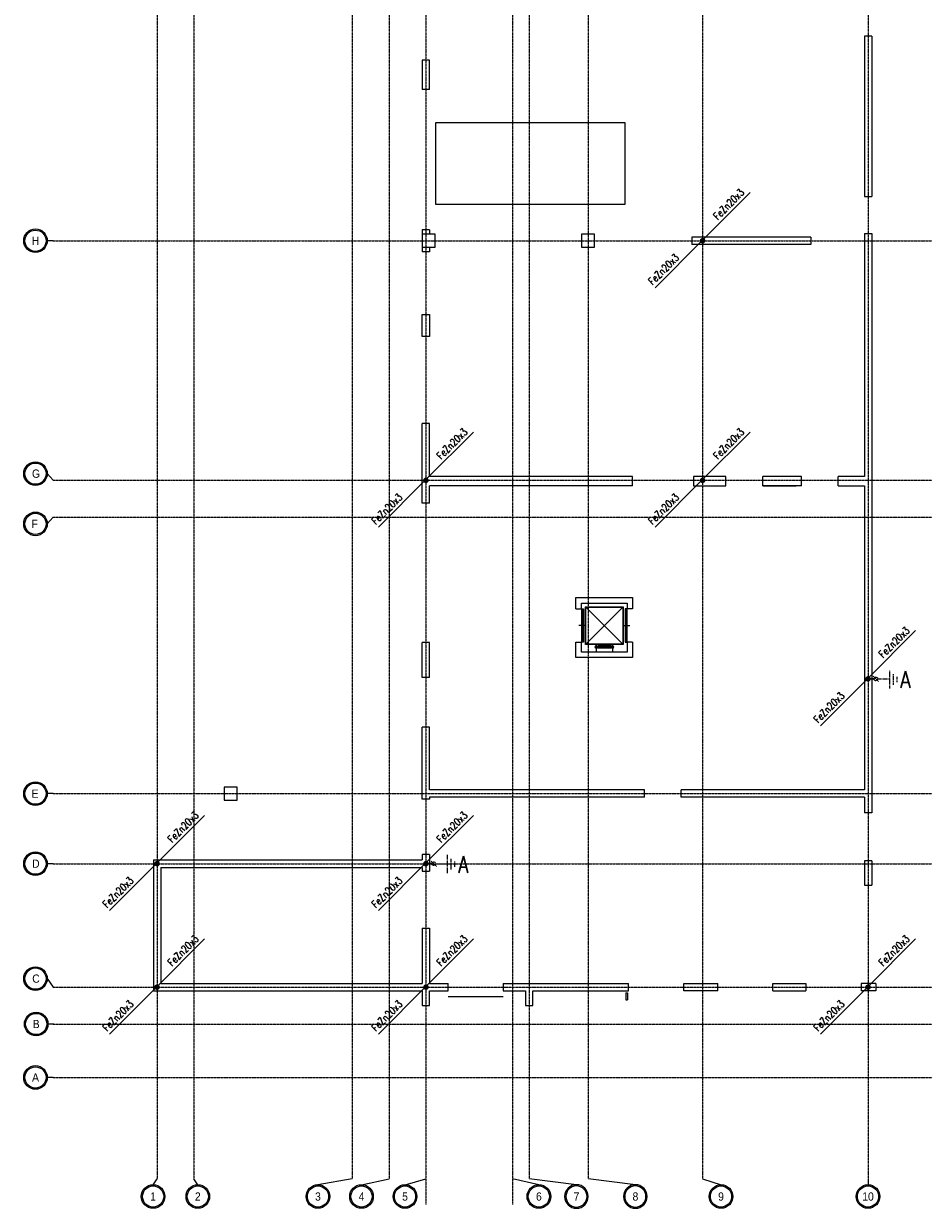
# Model space of a CAD drawing. Extents: x 3880 to 129921, y -116796 to -57711.
# Tile 95 of 110: x 50446 to 52888, y -72498 to -69284. Entities that reach past the tile are written whole.
import ezdxf
from ezdxf.enums import TextEntityAlignment as Align

# ---------------------------------------------------------------- set-up
doc = ezdxf.new("R2010")
doc.units = 0
doc.header["$LTSCALE"] = 2
doc.linetypes.add('CENTER', pattern=[2, 1.25, -0.25, 0.25, -0.25])
doc.linetypes.add('HIDDEN', pattern=[9.525, 6.35, -3.175])
doc.layers.get('0').update_dxf_attribs({"color": 101, "linetype": 'CONTINUOUS'})
for name, color, linetype in [('E35', 6, 'CONTINUOUS'), ('E50', 3, 'CONTINUOUS'), ('Os-osie glowne', 1, 'CENTER'), ('Os-osie-opis', 2, 'CONTINUOUS'), ('Ramki', 5, 'CONTINUOUS'), ('Sc-beton', 7, 'CONTINUOUS'), ('W-idok', 9, 'CONTINUOUS')]:
    doc.layers.add(name, color=color, linetype=linetype)
doc.styles.add('dwg_opis duży', font='ARIAL.TTF', dxfattribs={"width": 0.9})
doc.styles.add('ROMANS', font='romans', dxfattribs={"width": 0.85})

# ---------------------------------------------------------------- blocks, each defined once
blk = doc.blocks.new('_opis_osi')
blk.add_hatch(color=256).paths.add_polyline_path([(32, -32), (28.8, -32, -1), (-28.8, -32), (-32, -32, 1)])
for radius in [32, 28.8]:
    blk.add_circle((0, -32), radius)
at = {"style": 'dwg_opis duży', "width": 0.9}
blk.add_attdef('AXNAMEV', text='', height=22.4, rotation=90, dxfattribs=at).set_placement((0, -32), align=Align.MIDDLE_CENTER)
blk = doc.blocks.new('_opis_osi_liczbowy')
blk.add_hatch(color=256).paths.add_polyline_path([(32, 32), (32, 28.8, -1), (32, -28.8), (32, -32, 1)])
for radius in [32, 28.8]:
    blk.add_circle((32, 0), radius)
at = {"style": 'dwg_opis duży', "width": 0.9}
blk.add_attdef('AXNAMEH', text='', height=22.4, rotation=90, dxfattribs=at).set_placement((32, 0), align=Align.MIDDLE_CENTER)

msp = doc.modelspace()

# ---------------------------------------------------------------- linework, layer by layer
at = {"layer": 'E35'}
for p, q in [((52417.716, -69741.76), (52288.547, -69870.928)), ((52417.716, -69741.76), (52288.547, -69870.928)), ((52159.379, -70000.096), (52288.547, -69870.928)), ((52159.379, -70000.096), (52288.547, -69870.928)), ((51666.716, -70391.76), (51537.547, -70520.928)), ((51666.716, -70391.76), (51537.547, -70520.928)), ((52417.716, -70391.76), (52288.547, -70520.928)), ((52417.716, -70391.76), (52288.547, -70520.928)), ((51408.379, -70650.096), (51537.547, -70520.928)), ((51408.379, -70650.096), (51537.547, -70520.928)), ((52159.379, -70650.096), (52288.547, -70520.928)), ((52159.379, -70650.096), (52288.547, -70520.928)), ((52866.716, -70930.42), (52737.547, -71059.588)), ((52866.716, -70930.42), (52737.547, -71059.588)), ((52608.379, -71188.756), (52737.547, -71059.588)), ((52608.379, -71188.756), (52737.547, -71059.588)), ((50936.716, -71431.76), (50807.547, -71560.928)), ((50936.716, -71431.76), (50807.547, -71560.928)), ((51666.716, -71431.76), (51537.547, -71560.928)), ((51666.716, -71431.76), (51537.547, -71560.928)), ((50678.379, -71690.096), (50807.547, -71560.928)), ((50678.379, -71690.096), (50807.547, -71560.928)), ((51408.379, -71690.096), (51537.547, -71560.928)), ((51408.379, -71690.096), (51537.547, -71560.928)), ((50936.716, -71766.76), (50807.547, -71895.928)), ((50936.716, -71766.76), (50807.547, -71895.928)), ((51666.716, -71766.76), (51537.547, -71895.928)), ((51666.716, -71766.76), (51537.547, -71895.928)), ((52866.716, -71766.76), (52737.547, -71895.928)), ((52866.716, -71766.76), (52737.547, -71895.928)), ((50678.379, -72025.096), (50807.547, -71895.928)), ((50678.379, -72025.096), (50807.547, -71895.928)), ((51408.379, -72025.096), (51537.547, -71895.928)), ((51408.379, -72025.096), (51537.547, -71895.928)), ((52608.379, -72025.096), (52737.547, -71895.928)), ((52608.379, -72025.096), (52737.547, -71895.928))]:
    msp.add_line(p, q, dxfattribs=at)
at = {"layer": 'E50', "linetype": 'HIDDEN', "ltscale": 0.2}
for p, q in [((52751.769, -71054.453), (52765.912, -71068.595)), ((52796.312, -71087.446), (52796.312, -71037.446)), ((52806.312, -71077.446), (52806.312, -71047.446)), ((52816.312, -71069.946), (52816.312, -71054.946)), ((52796.312, -71062.446), (52766.312, -71062.446)), ((51596.312, -71588.786), (51596.312, -71538.786)), ((51551.769, -71555.793), (51565.912, -71569.935)), ((51596.312, -71563.786), (51566.312, -71563.786)), ((51606.312, -71578.786), (51606.312, -71548.786)), ((51616.312, -71571.286), (51616.312, -71556.286))]:
    msp.add_line(p, q, dxfattribs=at)
at = {"layer": 'E50', "ltscale": 15, "const_width": 7.5}
for points in [[(52288.638, -69876.499, 1), (52288.456, -69869.001, 1)], [(52288.638, -69876.499, 1), (52288.456, -69869.001, 1)], [(51537.638, -70526.499, 1), (51537.456, -70519.001, 1)], [(51537.638, -70526.499, 1), (51537.456, -70519.001, 1)], [(51537.638, -70526.499, 1), (51537.456, -70519.001, 1)], [(52288.638, -70526.499, 1), (52288.456, -70519.001, 1)], [(52288.638, -70526.499, 1), (52288.456, -70519.001, 1)], [(52737.638, -71065.159, 1), (52737.456, -71057.661, 1)], [(50807.638, -71566.499, 1), (50807.456, -71559.001, 1)], [(50807.638, -71566.499, 1), (50807.456, -71559.001, 1)], [(51537.638, -71566.499, 1), (51537.456, -71559.001, 1)], [(51537.638, -71566.499, 1), (51537.456, -71559.001, 1)], [(50807.638, -71901.499, 1), (50807.456, -71894.001, 1)], [(50807.638, -71901.499, 1), (50807.456, -71894.001, 1)], [(51537.638, -71901.499, 1), (51537.456, -71894.001, 1)], [(51537.638, -71901.499, 1), (51537.456, -71894.001, 1)], [(52737.638, -71901.499, 1), (52737.456, -71894.001, 1)], [(52737.638, -71901.499, 1), (52737.456, -71894.001, 1)]]:
    msp.add_lwpolyline(points, format="xyb", close=True, dxfattribs=at)
at = {"layer": 'E50', "linetype": 'HIDDEN', "ltscale": 0.2, "const_width": 5}
for points in [[(52737.547, -71061.41), (52753.855, -71061.41)], [(51537.547, -71562.75), (51553.855, -71562.75)]]:
    msp.add_lwpolyline(points, dxfattribs=at)
at = {"layer": 'E50', "linetype": 'HIDDEN', "ltscale": 0.2}
for centre in [(52758.84, -71061.524), (51558.84, -71562.864)]:
    msp.add_circle(centre, 5, dxfattribs=at)
at = {"layer": 'Os-osie glowne'}
for points in [[(50807.547, -66440.75), (50807.547, -72417.75)], [(50907.547, -66440.75), (50907.547, -72417.75)], [(51337.547, -66440.75), (51337.547, -72417.75)], [(51437.547, -66440.75), (51437.547, -72417.75)], [(51537.547, -66440.75), (51537.547, -72487.75)], [(51772.547, -66440.75), (51772.547, -72487.75)], [(51817.547, -66440.75), (51817.547, -72417.75)], [(51977.547, -66440.75), (51977.547, -72417.75)], [(52288.547, -66440.75), (52288.547, -72417.75)], [(52737.547, -66440.75), (52737.547, -72417.75)], [(50525.547, -69872.75), (62792.547, -69872.75)], [(50525.547, -70522.75), (62792.547, -70522.75)], [(50525.547, -70622.75), (62792.547, -70622.75)], [(50525.547, -71372.75), (62792.547, -71372.75)], [(50525.547, -71562.75), (62792.547, -71562.75)], [(50525.547, -71897.75), (62792.547, -71897.75)], [(50525.547, -71997.75), (62792.547, -71997.75)], [(50525.547, -72142.75), (62792.547, -72142.75)]]:
    msp.add_lwpolyline(points, dxfattribs=at)
at = {"layer": 'Os-osie-opis'}
for points in [[(50525.547, -69872.75), (50509.547, -69872.75)], [(50509.547, -70504.59), (50525.547, -70522.75)], [(50509.547, -70640.91), (50525.547, -70622.75)], [(50525.547, -71372.75), (50509.547, -71372.75)], [(50525.547, -71562.75), (50509.547, -71562.75)], [(50509.547, -71874.59), (50525.547, -71897.75)], [(50527.547, -71997.75), (50511.547, -71997.75)], [(50525.547, -72142.75), (50509.547, -72142.75)], [(50796.887, -72433.75), (50807.547, -72417.75)], [(50918.208, -72433.75), (50907.547, -72417.75)], [(51337.547, -72417.75), (51244.352, -72433.75)], [(51362.547, -72433.75), (51437.547, -72417.75)], [(51480.743, -72433.75), (51537.547, -72417.75)], [(51844.065, -72433.75), (51772.547, -72417.75)], [(51946.035, -72433.75), (51817.547, -72417.75)], [(52106.035, -72433.75), (51977.547, -72417.75)], [(52288.547, -72417.75), (52338.547, -72433.75)], [(52737.547, -72417.75), (52737.547, -72433.75)]]:
    msp.add_lwpolyline(points, dxfattribs=at)
at = {"layer": 'Ramki'}
msp.add_lwpolyline([(51562.992, -69773.25), (52077.992, -69773.25), (52077.992, -69553.25), (51562.992, -69553.25)], close=True, dxfattribs=at)
at = {"layer": 'Sc-beton'}
for p, q in [((52263.547, -70537.75), (52351.547, -70537.75)), ((52351.547, -70537.75), (52351.547, -70512.75)), ((52451.547, -70537.75), (52451.547, -70512.75)), ((52451.547, -70537.75), (52542.547, -70537.75)), ((52556.547, -70537.75), (52556.547, -70512.75)), ((52656.547, -70537.75), (52656.547, -70512.75)), ((52656.547, -70537.75), (52727.547, -70537.75))]:
    msp.add_line(p, q, dxfattribs=at)
for points in [[(52727.547, -69317.75), (52727.547, -69752.75)], [(52747.547, -69317.75), (52727.547, -69317.75)], [(52747.547, -69317.75), (52747.547, -69752.75)], [(51547.547, -69462.75), (51547.547, -69382.75), (51527.547, -69382.75), (51527.547, -69462.75)], [(51547.547, -69462.75), (51527.547, -69462.75)], [(52727.547, -69752.75), (52747.547, -69752.75)], [(51547.547, -69842.75), (51527.547, -69842.75)], [(51527.547, -69842.75), (51527.547, -69902.75)], [(51547.547, -69842.75), (51547.547, -69855.25)], [(52582.547, -69862.75), (52259.547, -69862.75)], [(52259.547, -69862.75), (52259.547, -69882.75)], [(52582.547, -69862.75), (52582.547, -69882.75)], [(52727.547, -69852.75), (52727.547, -70512.75)], [(52727.547, -69852.75), (52747.547, -69852.75)], [(52747.547, -69852.75), (52747.547, -71425.25)], [(51547.547, -69890.25), (51547.547, -69902.75)], [(52582.547, -69882.75), (52259.547, -69882.75)], [(51547.547, -69902.75), (51527.547, -69902.75)], [(51527.547, -70584.75), (51527.547, -70368.75)], [(51547.547, -70368.75), (51527.547, -70368.75)], [(51547.547, -70512.75), (51547.547, -70368.75)], [(52098.547, -70512.75), (51547.547, -70512.75)], [(51547.547, -70584.75), (51547.547, -70537.75)], [(52098.547, -70537.75), (51547.547, -70537.75)], [(52098.547, -70537.75), (52098.547, -70512.75)], [(52351.547, -70512.75), (52263.547, -70512.75)], [(52263.547, -70512.75), (52263.547, -70537.75)], [(52556.547, -70512.75), (52451.547, -70512.75)], [(52556.547, -70537.75), (52451.547, -70537.75)], [(52727.547, -70512.75), (52656.547, -70512.75)], [(52727.547, -70537.75), (52727.547, -71362.75)], [(51547.547, -70584.75), (51527.547, -70584.75)], [(51944.547, -70871.75), (51944.547, -70840.75), (52098.547, -70840.75), (52098.547, -70871.75)], [(51959.547, -70871.75), (51959.547, -70855.75), (52083.547, -70855.75), (52083.547, -70871.75)], [(51944.547, -70871.75), (51959.547, -70871.75)], [(52098.547, -70871.75), (52083.547, -70871.75)], [(51527.547, -71057.75), (51527.547, -70962.75)], [(51547.547, -70962.75), (51527.547, -70962.75)], [(51547.547, -71057.75), (51547.547, -70962.75)], [(52098.547, -70961.75), (52098.547, -71003.75), (51944.547, -71003.75), (51944.547, -70961.75)], [(51944.547, -70961.75), (51959.547, -70961.75)], [(52083.547, -70961.75), (52083.547, -70988.75), (51959.547, -70988.75), (51959.547, -70961.75)], [(52098.547, -70961.75), (52083.547, -70961.75)], [(51547.547, -71057.75), (51527.547, -71057.75)], [(51527.547, -71387.75), (51527.547, -71192.75)], [(51547.547, -71192.75), (51527.547, -71192.75)], [(51547.547, -71362.75), (51547.547, -71192.75)], [(52130.547, -71362.75), (51547.547, -71362.75)], [(52130.547, -71382.75), (52130.547, -71362.75)], [(52727.547, -71362.75), (52230.547, -71362.75)], [(52230.547, -71382.75), (52230.547, -71362.75)], [(51547.547, -71387.75), (51527.547, -71387.75)], [(51547.547, -71382.75), (51547.547, -71387.75)], [(52130.547, -71382.75), (51547.547, -71382.75)], [(52727.547, -71382.75), (52230.547, -71382.75)], [(52727.547, -71382.75), (52727.547, -71425.25)], [(52747.547, -71425.25), (52727.547, -71425.25)], [(51527.547, -71537.75), (51527.547, -71552.75)], [(51547.547, -71537.75), (51527.547, -71537.75)], [(51547.547, -71537.75), (51547.547, -71582.75)], [(50797.547, -71552.75), (50797.547, -71907.75)], [(50797.547, -71552.75), (51527.547, -71552.75)], [(52727.547, -71555.25), (52727.547, -71620.75)], [(52747.547, -71555.25), (52727.547, -71555.25)], [(52747.547, -71555.25), (52747.547, -71620.75)], [(50817.547, -71572.75), (50817.547, -71887.75)], [(50817.547, -71572.75), (51527.547, -71572.75)], [(51527.547, -71572.75), (51527.547, -71582.75)], [(51527.547, -71582.75), (51547.547, -71582.75)], [(52727.547, -71620.75), (52747.547, -71620.75)], [(51527.547, -71737.75), (51527.547, -71887.75)], [(51527.547, -71737.75), (51547.547, -71737.75)], [(51547.547, -71737.75), (51547.547, -71887.75)], [(50817.547, -71887.75), (51527.547, -71887.75)], [(51447.547, -71887.75), (51527.547, -71887.75)], [(51547.547, -71887.75), (51597.547, -71887.75)], [(51597.547, -71907.75), (51597.547, -71887.75)], [(51747.547, -71887.75), (52087.547, -71887.75)], [(51747.547, -71887.75), (51747.547, -71907.75)], [(52087.547, -71907.75), (52087.547, -71887.75)], [(52237.547, -71907.75), (52237.547, -71887.75)], [(52237.547, -71887.75), (52329.547, -71887.75)], [(52329.547, -71907.75), (52329.547, -71887.75)], [(52479.547, -71887.75), (52568.547, -71887.75)], [(52479.547, -71907.75), (52479.547, -71887.75)], [(52568.547, -71887.75), (52568.547, -71907.75)], [(52718.547, -71887.75), (52718.547, -71907.75)], [(52758.547, -71887.75), (52718.547, -71887.75)], [(52758.547, -71887.75), (52758.547, -71907.75)], [(50797.547, -71907.75), (51527.547, -71907.75)], [(51527.547, -71907.75), (51527.547, -71947.75), (51547.547, -71947.75), (51547.547, -71907.75)], [(51547.547, -71907.75), (51597.547, -71907.75)], [(51747.547, -71907.75), (51807.547, -71907.75)], [(51807.547, -71907.75), (51807.547, -71947.75), (51827.547, -71947.75), (51827.547, -71907.75)], [(51827.547, -71907.75), (52087.547, -71907.75)], [(52080.047, -71912.75), (52085.047, -71912.75)], [(52080.047, -71912.75), (52080.047, -71932.25)], [(52085.047, -71912.75), (52085.047, -71932.25)], [(52329.547, -71907.75), (52237.547, -71907.75)], [(52479.547, -71907.75), (52568.547, -71907.75)], [(52758.547, -71907.75), (52718.547, -71907.75)], [(52080.047, -71932.25), (52085.047, -71932.25)]]:
    msp.add_lwpolyline(points, dxfattribs=at)
for points in [[(51527.547, -69890.25), (51562.547, -69890.25), (51562.547, -69855.25), (51527.547, -69855.25)], [(51960.047, -69890.25), (51995.047, -69890.25), (51995.047, -69855.25), (51960.047, -69855.25)], [(51547.547, -70072.75), (51547.547, -70132.75), (51527.547, -70132.75), (51527.547, -70072.75)], [(50990.047, -71390.25), (51025.047, -71390.25), (51025.047, -71355.25), (50990.047, -71355.25)]]:
    msp.add_lwpolyline(points, close=True, dxfattribs=at)
at = {"layer": 'W-idok'}
for p, q in [((51970.4, -70916.75), (51952.752, -70916.75)), ((52073.288, -70916.75), (52090.936, -70916.75)), ((51995.844, -70974.127), (52047.844, -70974.127)), ((51999.844, -70974.127), (51996.221, -70977.75)), ((51999.844, -70974.127), (51999.844, -70968.449)), ((51999.844, -70968.449), (51999.844, -70988.75)), ((51999.844, -70974.127), (52003.467, -70977.75)), ((52043.844, -70974.127), (52040.221, -70977.75)), ((52043.844, -70974.127), (52043.844, -70968.449)), ((52043.844, -70968.449), (52043.844, -70988.75)), ((52043.844, -70974.127), (52047.467, -70977.75))]:
    msp.add_line(p, q, dxfattribs=at)
for points in [[(51962.343, -70961.75), (51960.343, -70961.75), (51960.343, -70871.75), (51962.343, -70871.75)], [(51965.428, -70961.75), (51963.428, -70961.75), (51963.428, -70871.75), (51965.428, -70871.75)], [(51970.844, -70968.25), (51970.844, -70866.25), (52072.844, -70866.25), (52072.844, -70968.25)], [(51971.844, -70967.25), (51971.844, -70867.25), (52071.844, -70867.25), (52071.844, -70967.25)], [(52078.26, -70961.75), (52080.26, -70961.75), (52080.26, -70871.75), (52078.26, -70871.75)], [(52081.345, -70961.75), (52083.345, -70961.75), (52083.345, -70871.75), (52081.345, -70871.75)], [(52003.844, -70976.897), (52039.844, -70976.897), (52039.844, -70971.356), (52003.844, -70971.356)]]:
    msp.add_lwpolyline(points, close=True, dxfattribs=at)
for points in [[(51971.844, -70967.25), (52071.844, -70867.25)], [(51971.844, -70867.25), (52071.844, -70967.25)], [(51597.547, -71922.75), (51747.547, -71922.75)]]:
    msp.add_lwpolyline(points, dxfattribs=at)
for centre in [(51999.844, -70974.127), (52043.844, -70974.127)]:
    msp.add_circle(centre, 2.668, dxfattribs=at)

# ---------------------------------------------------------------- block references
at = {"layer": 'Os-osie-opis'}
ref = msp.add_blockref('_opis_osi', (50509.547, -69872.75), dxfattribs=dict(at, rotation=270))
ref.add_attrib('AXNAMEV', 'H', dxfattribs={"layer": '0', "height": 22.4, "style": 'dwg_opis duży', "width": 0.9}).set_placement((50477.451, -69872.75), align=Align.MIDDLE_CENTER)
ref = msp.add_blockref('_opis_osi', (50509.547, -70504.59), dxfattribs=dict(at, rotation=270))
ref.add_attrib('AXNAMEV', 'G', dxfattribs={"layer": '0', "height": 22.4, "style": 'dwg_opis duży', "width": 0.9}).set_placement((50478.978, -70504.59), align=Align.MIDDLE_CENTER)
ref = msp.add_blockref('_opis_osi', (50509.547, -70640.91), dxfattribs=dict(at, rotation=270))
ref.add_attrib('AXNAMEV', 'F', dxfattribs={"layer": '0', "height": 22.4, "style": 'dwg_opis duży', "width": 0.9}).set_placement((50475.54, -70640.91), align=Align.MIDDLE_CENTER)
ref = msp.add_blockref('_opis_osi', (50509.547, -71372.75), dxfattribs=dict(at, rotation=270))
ref.add_attrib('AXNAMEV', 'E', dxfattribs={"layer": '0', "height": 22.4, "style": 'dwg_opis duży', "width": 0.9}).set_placement((50476.489, -71372.75), align=Align.MIDDLE_CENTER)
ref = msp.add_blockref('_opis_osi', (50509.547, -71562.75), dxfattribs=dict(at, rotation=270))
ref.add_attrib('AXNAMEV', 'D', dxfattribs={"layer": '0', "height": 22.4, "style": 'dwg_opis duży', "width": 0.9}).set_placement((50478.538, -71562.75), align=Align.MIDDLE_CENTER)
ref = msp.add_blockref('_opis_osi', (50509.547, -71874.59), dxfattribs=dict(at, rotation=270))
ref.add_attrib('AXNAMEV', 'C', dxfattribs={"layer": '0', "height": 22.4, "style": 'dwg_opis duży', "width": 0.9}).set_placement((50478.978, -71874.59), align=Align.MIDDLE_CENTER)
at = {"layer": 'Os-osie-opis', "rotation": 270}
for name, p, values in [('_opis_osi', (50511.547, -71997.75), {'AXNAMEV': 'B'}), ('_opis_osi_liczbowy', (50796.887, -72433.75), {'AXNAMEH': '1'}), ('_opis_osi_liczbowy', (50918.208, -72433.75), {'AXNAMEH': '2'}), ('_opis_osi_liczbowy', (51244.352, -72433.75), {'AXNAMEH': '3'}), ('_opis_osi_liczbowy', (51362.547, -72433.75), {'AXNAMEH': '4'}), ('_opis_osi_liczbowy', (51480.743, -72433.75), {'AXNAMEH': '5'}), ('_opis_osi_liczbowy', (51844.065, -72433.75), {'AXNAMEH': '6'}), ('_opis_osi_liczbowy', (52338.547, -72433.75), {'AXNAMEH': '9'}), ('_opis_osi_liczbowy', (52737.547, -72433.75), {'AXNAMEH': '10'})]:
    msp.add_blockref(name, p, dxfattribs=at).add_auto_attribs(values)
at = {"layer": 'Os-osie-opis'}
ref = msp.add_blockref('_opis_osi', (50509.547, -72142.75), dxfattribs=dict(at, rotation=270))
ref.add_attrib('AXNAMEV', 'A', dxfattribs={"layer": '0', "height": 22.4, "style": 'dwg_opis duży', "width": 0.9}).set_placement((50477.712, -72142.75), align=Align.MIDDLE_CENTER)
ref = msp.add_blockref('_opis_osi_liczbowy', (51946.035, -72433.75), dxfattribs=dict(at, xscale=-1, rotation=90))
ref.add_attrib('AXNAMEH', '7', dxfattribs={"layer": '0', "height": 22.4, "style": 'dwg_opis duży', "width": 0.9}).set_placement((51946.145, -72465.75), align=Align.MIDDLE_CENTER)
ref = msp.add_blockref('_opis_osi_liczbowy', (52106.035, -72433.75), dxfattribs=dict(at, xscale=-1, rotation=90))
ref.add_attrib('AXNAMEH', '8', dxfattribs={"layer": '0', "height": 22.4, "style": 'dwg_opis duży', "width": 0.9}).set_placement((52106.145, -72465.75), align=Align.MIDDLE_CENTER)

# ---------------------------------------------------------------- texts
at = {"layer": 'E35', "style": 'ROMANS', "width": 0.8}
for p in [(52329.52, -69817.538), (52329.52, -69817.538), (52152.728, -69994.329), (52152.728, -69994.329), (51578.52, -70467.538), (51578.52, -70467.538), (52329.52, -70467.538), (52329.52, -70467.538), (51401.728, -70644.329), (51401.728, -70644.329), (52152.728, -70644.329), (52152.728, -70644.329), (52778.52, -71006.198), (52778.52, -71006.198), (52601.728, -71182.989), (52601.728, -71182.989), (50848.52, -71507.538), (50848.52, -71507.538), (51578.52, -71507.538), (51578.52, -71507.538), (50671.728, -71684.329), (50671.728, -71684.329), (51401.728, -71684.329), (51401.728, -71684.329), (50848.52, -71842.538), (50848.52, -71842.538), (51578.52, -71842.538), (51578.52, -71842.538), (52778.52, -71842.538), (52778.52, -71842.538), (50671.728, -72019.329), (50671.728, -72019.329), (51401.728, -72019.329), (51401.728, -72019.329), (52601.728, -72019.329), (52601.728, -72019.329)]:
    msp.add_text('FeZn20x3', height=20, rotation=45, dxfattribs=at).set_placement(p)
at = {"layer": 'E50', "ltscale": 50, "style": 'ROMANS', "width": 0.8}
for p in [(52825.381, -71085.929), (51625.381, -71587.268)]:
    msp.add_text('A', height=45, dxfattribs=at).set_placement(p)

doc.saveas('drawing.dxf')
